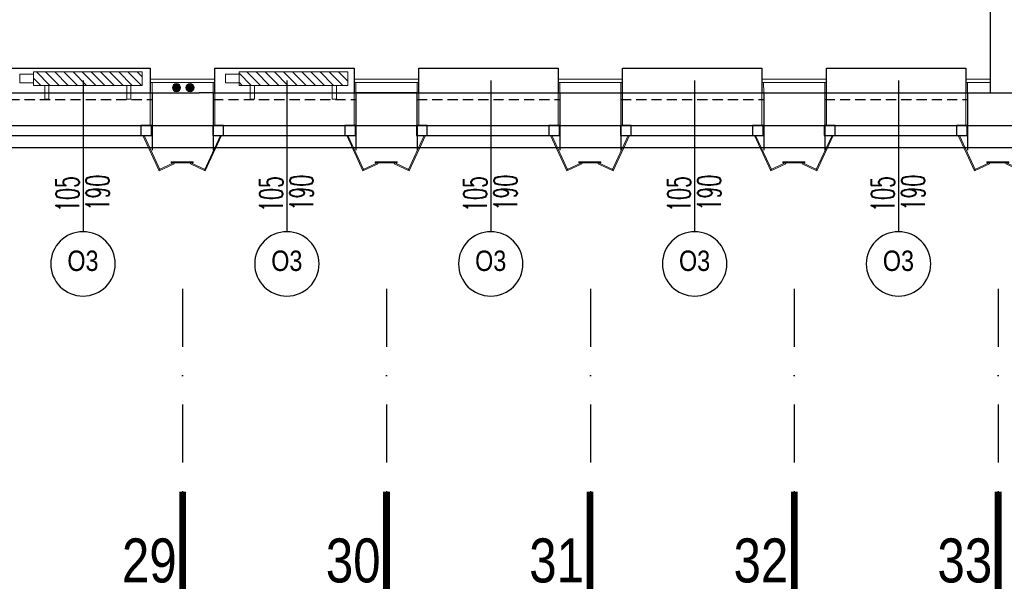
# Model space of a CAD drawing. Header units: millimetres. Extents: x 14495 to 271441, y -21035 to 2232.
# Tile 24 of 227: x 86877 to 87601, y -10927 to -10506. Entities that reach past the tile are written whole.
import ezdxf
from ezdxf.enums import TextEntityAlignment as Align

# ---------------------------------------------------------------- set-up
doc = ezdxf.new("R2010")
doc.units = ezdxf.units.MM
doc.linetypes.add('DASHDOT', pattern=[1, 0.5, -0.25, 0, -0.25])
doc.linetypes.add('HIDDENX2', pattern=[0.75, 0.5, -0.25])
for name, color, linetype, lineweight in [('0-c.o.-grzejniki', 34, 'Continuous', 9), ('A_obudowy G-K', 31, 'Continuous', 0), ('SAN_Przewody powrotne CO na rzucie', 180, 'Continuous', 40), ('SAN_Przewody zasilające CO na rzucie', 20, 'Continuous', 40)]:
    doc.layers.add(name, color=color, linetype=linetype, lineweight=lineweight)
for name, color, linetype in [('_1_cienkie', 251, 'Continuous'), ('_A_widok', 1, 'Continuous'), ('a-bloki-drzwi', 52, 'Continuous'), ('a-cienka', 8, 'Continuous'), ('A_bloki-drzwi', 1, 'Continuous'), ('A_BLOKI_KÓŁKO', 1, 'Continuous'), ('A_BLOKI_OPIS', 1, 'Continuous'), ('A_grzejniki', 34, 'Continuous'), ('A_L przerywana', 251, 'HIDDENX2'), ('A_Lwidok', 1, 'Continuous'), ('A_okładzina HPL', 37, 'Continuous'), ('A_OSIE', 252, 'DASHDOT'), ('A_PROJEKTOWANE', 3, 'Continuous'), ('A_SC_DZIAlOWE', 4, 'Continuous')]:
    doc.layers.add(name, color=color, linetype=linetype)
doc.styles.add('arialce', font='ARIALN.TTF')
doc.styles.add('cent', font='swissel.ttf')
doc.styles.add('ROMANS', font='romans', dxfattribs={"width": 0.6})

# ---------------------------------------------------------------- blocks, each defined once
blk = doc.blocks.new('HJTS')
at = {"color": 8}
blk.add_line((0, 0), (0, 111.34), dxfattribs=at)
at = {"layer": 'A_BLOKI_KÓŁKO', "ltscale": 0.04}
blk.add_circle((0, 135.04), 23.7, dxfattribs=at)
at = {"layer": 'A_BLOKI_OPIS', "style": 'ROMANS'}
for tag, height, width, p in [('O', 20.59, 0.5, (-0.05, 135.67)), ('100', 17.16, 0.6, (-11.49, 86.54)), ('200', 17.16, 0.6, (10.76, 86.54))]:
    blk.add_attdef(tag, text='', height=height, rotation=90, dxfattribs=dict(at, width=width)).set_placement(p, align=Align.MIDDLE)
blk = doc.blocks.new('fghsdx')
at = {"lineweight": 0}
for p, q in [((-37.08, -19.4), (-25.08, 6.6)), ((-36.19, -19.4), (-24.35, 6.26)), ((-14.42, 0.8), (-25.41, 5.87)), ((-14.08, 1.53), (-25.08, 6.6)), ((-16.15, 0.8), (0, 0.8)), ((-16.15, 0.8), (-16.15, 0)), ((-16.15, 0), (0, 0)), ((-14.42, 0.8), (-14.08, 1.53)), ((-2.07, 1.53), (8.92, 6.6)), ((-1.73, 0.8), (-2.07, 1.53)), ((-1.73, 0.8), (9.26, 5.87)), ((0, 0.8), (0, 0)), ((20.04, -19.4), (8.2, 6.26)), ((20.92, -19.4), (8.92, 6.6)), ((-37.08, -19.4), (-36.19, -19.4)), ((20.92, -19.4), (20.04, -19.4))]:
    blk.add_line(p, q, dxfattribs=at)
blk = doc.blocks.new('OSS1')
at = {"linetype": 'Continuous', "const_width": 5}
blk.add_lwpolyline([(0, 0), (0, -71.57)], dxfattribs=at)
at = {"style": 'cent'}
blk.add_attdef('01', text='', height=32.4, dxfattribs=at).set_placement((-4.39, -34.41), align=Align.RIGHT)
blk = doc.blocks.new('mjkk')
at = {"layer": '0-c.o.-grzejniki'}
h = blk.add_hatch(dxfattribs=at)
h.set_pattern_fill('ANSI31', color=256, scale=1.5, angle=-90.01613, style=0)
h.set_pattern_definition([(-135.016127, (-172292.014, 132455.0023), (-3.36664804, 3.36854379), [])])
h.paths.add_polyline_path([(-9.98, -80), (-0.01, -80), (0, 0), (-9.98, 0)])
blk.add_lwpolyline([(-9.98, -80), (-9.98, 0), (0, 0), (-0.01, -80)], close=True, dxfattribs=at)
at = {"layer": '0-c.o.-grzejniki', "ltscale": 2}
for points in [[(10.03, -11.37), (10.03, -8.26), (0.02, -8.26), (0.02, -11.37)], [(10.03, -68.63), (10.03, -71.74), (0.02, -71.74), (0.02, -68.63)], [(-1.75, -80), (-1.75, -90), (-8.23, -90), (-8.23, -80)]]:
    blk.add_lwpolyline(points, close=True, dxfattribs=at)

msp = doc.modelspace()

# ---------------------------------------------------------------- hatches: boundary and pattern name
at = {"layer": 'SAN_Przewody powrotne CO na rzucie', "lineweight": 13}
msp.add_hatch(color=256, dxfattribs=at).paths.add_polyline_path([(87005.2, -10555.85, 1), (86999.2, -10555.85, 1)])
at = {"layer": 'SAN_Przewody zasilające CO na rzucie', "lineweight": 13}
msp.add_hatch(color=256, dxfattribs=at).paths.add_polyline_path([(86995.2, -10555.85, 1), (86989.2, -10555.85, 1)])

# ---------------------------------------------------------------- linework, layer by layer
at = {"layer": '_1_cienkie'}
for p, q in [((86974.25, -10584.67), (86974.25, -10601.82)), ((87019.25, -10584.67), (87019.25, -10601.82)), ((87124.25, -10584.67), (87124.25, -10601.82)), ((87169.25, -10584.67), (87169.25, -10601.82)), ((87169.25, -10584.67), (87169.25, -10601.82)), ((87274.25, -10584.67), (87274.25, -10601.82)), ((87274.25, -10584.67), (87274.25, -10601.82)), ((87319.25, -10584.67), (87319.25, -10601.82)), ((87424.25, -10584.67), (87424.25, -10601.82)), ((87469.25, -10584.67), (87469.25, -10601.82)), ((87574.25, -10584.67), (87574.25, -10601.82))]:
    msp.add_line(p, q, dxfattribs=at)
at = {"layer": '_A_widok'}
for p, q in [((86869.17, -10559.67), (86974.25, -10559.67)), ((86869.17, -10559.67), (86974.25, -10559.67)), ((87019.17, -10559.67), (87124.25, -10559.67)), ((87019.17, -10559.67), (87124.25, -10559.67)), ((87169.17, -10559.67), (87274.25, -10559.67)), ((87169.17, -10559.67), (87274.25, -10559.67)), ((87319.17, -10559.67), (87424.25, -10559.67)), ((87319.17, -10559.67), (87424.25, -10559.67)), ((87469.17, -10559.67), (87574.25, -10559.67)), ((87469.17, -10559.67), (87574.25, -10559.67)), ((86869.25, -10599.82), (86974.25, -10599.82)), ((87019.25, -10599.82), (87124.25, -10599.82)), ((87169.25, -10599.82), (87274.25, -10599.82)), ((87319.25, -10599.82), (87424.25, -10599.82)), ((87469.25, -10599.82), (87574.25, -10599.82))]:
    msp.add_line(p, q, dxfattribs=at)
at = {"layer": 'a-cienka'}
for p, q in [((86974.25, -10599.82), (87019.25, -10599.82)), ((87124.25, -10599.82), (87169.25, -10599.82)), ((87274.25, -10599.82), (87319.25, -10599.82)), ((87424.25, -10599.82), (87469.25, -10599.82)), ((87574.25, -10599.82), (87619.25, -10599.82))]:
    msp.add_line(p, q, dxfattribs=at)
at = {"layer": 'A_bloki-drzwi'}
for p, q in [((86868.87, -10583.82), (86973.87, -10583.82)), ((87018.87, -10583.82), (87123.87, -10583.82)), ((87168.87, -10583.82), (87273.87, -10583.82)), ((87318.87, -10583.82), (87423.87, -10583.82)), ((87468.87, -10583.82), (87573.87, -10583.82)), ((87468.87, -10583.82), (87573.87, -10583.82)), ((86868.87, -10590.97), (86973.87, -10590.97)), ((87018.87, -10590.97), (87123.87, -10590.97)), ((87168.87, -10590.97), (87273.87, -10590.97)), ((87318.87, -10590.97), (87423.87, -10590.97)), ((87468.87, -10590.97), (87573.87, -10590.97)), ((87468.87, -10590.97), (87573.87, -10590.97))]:
    msp.add_line(p, q, dxfattribs=at)
for points in [[(86966.07, -10590.97), (86973.94, -10590.97), (86973.94, -10583.82), (86966.07, -10583.82)], [(87018.87, -10590.97), (87026.74, -10590.97), (87026.74, -10583.82), (87018.87, -10583.82)], [(87116.07, -10590.97), (87123.94, -10590.97), (87123.94, -10583.82), (87116.07, -10583.82)], [(87168.87, -10590.97), (87176.74, -10590.97), (87176.74, -10583.82), (87168.87, -10583.82)], [(87266.07, -10590.97), (87273.94, -10590.97), (87273.94, -10583.82), (87266.07, -10583.82)], [(87318.87, -10590.97), (87326.74, -10590.97), (87326.74, -10583.82), (87318.87, -10583.82)], [(87416, -10590.97), (87423.87, -10590.97), (87423.87, -10583.82), (87416, -10583.82)], [(87416.07, -10590.97), (87423.94, -10590.97), (87423.94, -10583.82), (87416.07, -10583.82)], [(87468.87, -10590.97), (87476.74, -10590.97), (87476.74, -10583.82), (87468.87, -10583.82)], [(87468.87, -10590.97), (87476.74, -10590.97), (87476.74, -10583.82), (87468.87, -10583.82)], [(87566.07, -10590.97), (87573.94, -10590.97), (87573.94, -10583.82), (87566.07, -10583.82)], [(87566.07, -10590.97), (87573.94, -10590.97), (87573.94, -10583.82), (87566.07, -10583.82)]]:
    msp.add_lwpolyline(points, close=True, dxfattribs=at)
at = {"layer": 'A_L przerywana', "ltscale": 15}
for p, q in [((86869.17, -10564.67), (86974.25, -10564.67)), ((87019.17, -10564.67), (87124.25, -10564.67)), ((87169.17, -10564.67), (87274.25, -10564.67)), ((87319.17, -10564.67), (87424.25, -10564.67)), ((87469.17, -10564.67), (87574.25, -10564.67))]:
    msp.add_line(p, q, dxfattribs=at)
at = {"layer": 'A_Lwidok'}
for points in [[(86870.48, -10559.67), (86870.48, -10541.63), (86972.98, -10541.63), (86972.98, -10559.67)], [(87020.48, -10559.67), (87020.48, -10541.63), (87122.98, -10541.63), (87122.98, -10559.67)], [(87170.48, -10559.67), (87170.48, -10541.63), (87272.98, -10541.63), (87272.98, -10559.67)], [(87320.48, -10559.67), (87320.48, -10541.63), (87422.98, -10541.63), (87422.98, -10559.67)], [(87470.48, -10559.67), (87470.48, -10541.63), (87572.98, -10541.63), (87572.98, -10559.67)]]:
    msp.add_lwpolyline(points, dxfattribs=at)
at = {"layer": 'A_obudowy G-K', "lineweight": 5}
for p, q in [((86972.98, -10549.68), (86972.98, -10583.82)), ((87020.48, -10549.68), (87020.48, -10583.82)), ((87122.98, -10549.68), (87122.98, -10583.82)), ((87170.48, -10549.68), (87170.48, -10583.82)), ((87272.98, -10549.68), (87272.98, -10583.82)), ((87320.48, -10549.68), (87320.48, -10583.82)), ((87422.98, -10549.68), (87422.98, -10583.82)), ((87470.48, -10549.68), (87470.48, -10583.82)), ((87572.98, -10549.68), (87572.98, -10583.82))]:
    msp.add_line(p, q, dxfattribs=at)
at = {"layer": 'A_obudowy G-K', "linetype": 'Continuous', "lineweight": 5}
for p, q in [((86974.23, -10552.17), (86974.25, -10559.67)), ((87019.23, -10552.17), (87019.21, -10559.67)), ((87124.23, -10552.17), (87124.25, -10559.67)), ((87169.23, -10552.17), (87169.21, -10559.67)), ((87274.23, -10552.17), (87274.25, -10559.67)), ((87319.23, -10552.17), (87319.21, -10559.67)), ((87424.23, -10552.17), (87424.25, -10559.67)), ((87469.23, -10552.17), (87469.21, -10559.67)), ((87574.23, -10552.17), (87574.25, -10559.67))]:
    msp.add_line(p, q, dxfattribs=at)
at = {"layer": 'A_obudowy G-K', "lineweight": 5}
for points in [[(87020.48, -10549.68), (86972.98, -10549.68)], [(87020.48, -10552.17), (86972.98, -10552.17)], [(87170.48, -10549.68), (87122.98, -10549.68)], [(87170.48, -10552.17), (87122.98, -10552.17)], [(87320.48, -10549.68), (87272.98, -10549.68)], [(87320.48, -10552.17), (87272.98, -10552.17)], [(87470.48, -10549.68), (87422.98, -10549.68)], [(87470.48, -10552.17), (87422.98, -10552.17)], [(87590.83, -10549.68), (87572.98, -10549.68)], [(87590.83, -10552.17), (87572.98, -10552.17)]]:
    msp.add_lwpolyline(points, dxfattribs=at)
at = {"layer": 'A_OSIE', "ltscale": 85}
for p, q in [((86996.76, -10704.04), (86996.76, -10853.23)), ((87146.76, -10704.04), (87146.76, -10853.23)), ((87296.76, -10704.04), (87296.76, -10853.23)), ((87446.76, -10704.04), (87446.76, -10853.23)), ((87596.76, -10704.04), (87596.76, -10853.23))]:
    msp.add_line(p, q, dxfattribs=at)
at = {"layer": 'A_PROJEKTOWANE'}
for p, q in [((86974.25, -10559.67), (87008.89, -10559.67)), ((86974.25, -10559.67), (86974.25, -10584.67)), ((86974.25, -10559.67), (86974.25, -10584.67)), ((86974.25, -10559.67), (87008.89, -10559.67)), ((87019.17, -10559.67), (87008.89, -10559.67)), ((87019.17, -10559.67), (87008.89, -10559.67)), ((87019.17, -10559.67), (87019.17, -10584.67)), ((87124.25, -10559.67), (87169.17, -10559.67)), ((87169.17, -10559.67), (87124.25, -10559.67)), ((87124.25, -10559.67), (87124.25, -10584.67)), ((87124.25, -10559.67), (87124.25, -10584.67)), ((87124.25, -10559.67), (87169.17, -10559.67)), ((87169.17, -10559.67), (87124.25, -10559.67)), ((87169.17, -10559.67), (87169.17, -10584.67)), ((87169.17, -10559.67), (87169.17, -10584.67)), ((87274.25, -10559.67), (87319.17, -10559.67)), ((87274.25, -10559.67), (87274.25, -10584.67)), ((87274.25, -10559.67), (87274.25, -10584.67)), ((87274.25, -10559.67), (87274.25, -10584.67)), ((87274.25, -10559.67), (87319.17, -10559.67)), ((87319.17, -10559.67), (87319.17, -10584.67)), ((87424.25, -10559.67), (87459.39, -10559.67)), ((87424.25, -10559.67), (87424.25, -10584.67)), ((87424.25, -10559.67), (87459.39, -10559.67)), ((87459.39, -10559.67), (87469.17, -10559.67)), ((87459.39, -10559.67), (87469.17, -10559.67)), ((87469.17, -10559.67), (87469.17, -10584.67)), ((87574.25, -10559.67), (87619.17, -10559.67)), ((87574.25, -10559.67), (87574.25, -10584.67)), ((87574.25, -10559.67), (87574.25, -10584.67)), ((87574.25, -10559.67), (87619.17, -10559.67)), ((87274.25, -10570.67), (87274.25, -10584.67)), ((87424.25, -10570.67), (87424.25, -10584.67)), ((86973.94, -10583.82), (87018.87, -10583.82)), ((86974.25, -10583.67), (87019.17, -10583.67)), ((87123.94, -10583.82), (87168.87, -10583.82)), ((87124.25, -10583.67), (87169.17, -10583.67)), ((87273.94, -10583.82), (87318.87, -10583.82)), ((87274.25, -10583.67), (87319.17, -10583.67)), ((87423.94, -10583.82), (87468.87, -10583.82)), ((87423.94, -10583.82), (87468.87, -10583.82)), ((87424.25, -10583.67), (87469.17, -10583.67)), ((87573.94, -10583.82), (87618.94, -10583.82)), ((87573.94, -10583.82), (87618.94, -10583.82)), ((87574.25, -10583.67), (87619.25, -10583.67))]:
    msp.add_line(p, q, dxfattribs=at)
at = {"layer": 'A_SC_DZIAlOWE'}
msp.add_line((87591.03, -10044.83), (87590.83, -10559.67), dxfattribs=at)
at = {"layer": 'SAN_Przewody powrotne CO na rzucie', "lineweight": 13}
msp.add_circle((87002.2, -10555.85), 3, dxfattribs=at)
at = {"layer": 'SAN_Przewody zasilające CO na rzucie', "lineweight": 13}
msp.add_circle((86992.2, -10555.85), 3, dxfattribs=at)

# ---------------------------------------------------------------- block references
at = {"layer": 'a-bloki-drzwi'}
ref = msp.add_blockref('HJTS', (86923.45, -10550.54), dxfattribs=dict(at, xscale=-1, rotation=180))
ref.add_attrib('O', 'O3', dxfattribs={"layer": 'A_BLOKI_OPIS', "extrusion": (0, 0, -1), "height": 15, "style": 'arialce', "text_generation_flag": 2}).set_placement((-86923.4, -10683.27), align=Align.MIDDLE)
ref.add_attrib('100', '105', dxfattribs={"layer": 'A_BLOKI_OPIS', "extrusion": (0, 0, -1), "height": 17.16, "rotation": 90, "style": 'ROMANS', "text_generation_flag": 4, "width": 0.6}).set_placement((-86911.95, -10634.14), align=Align.MIDDLE)
ref.add_attrib('200', '190', dxfattribs={"layer": 'A_BLOKI_OPIS', "extrusion": (0, 0, -1), "height": 17.16, "rotation": 90, "style": 'ROMANS', "text_generation_flag": 4, "width": 0.6}).set_placement((-86934.21, -10633.16), align=Align.MIDDLE)
ref = msp.add_blockref('HJTS', (87073.45, -10550.54), dxfattribs=dict(at, xscale=-1, rotation=180))
ref.add_attrib('O', 'O3', dxfattribs={"layer": 'A_BLOKI_OPIS', "extrusion": (0, 0, -1), "height": 15, "style": 'arialce', "text_generation_flag": 2}).set_placement((-87073.4, -10683.27), align=Align.MIDDLE)
ref.add_attrib('100', '105', dxfattribs={"layer": 'A_BLOKI_OPIS', "extrusion": (0, 0, -1), "height": 17.16, "rotation": 90, "style": 'ROMANS', "text_generation_flag": 4, "width": 0.6}).set_placement((-87061.95, -10634.14), align=Align.MIDDLE)
ref.add_attrib('200', '190', dxfattribs={"layer": 'A_BLOKI_OPIS', "extrusion": (0, 0, -1), "height": 17.16, "rotation": 90, "style": 'ROMANS', "text_generation_flag": 4, "width": 0.6}).set_placement((-87084.21, -10633.16), align=Align.MIDDLE)
ref = msp.add_blockref('HJTS', (87223.45, -10550.54), dxfattribs=dict(at, xscale=-1, rotation=180))
ref.add_attrib('O', 'O3', dxfattribs={"layer": 'A_BLOKI_OPIS', "extrusion": (0, 0, -1), "height": 15, "style": 'arialce', "text_generation_flag": 2}).set_placement((-87223.4, -10683.27), align=Align.MIDDLE)
ref.add_attrib('100', '105', dxfattribs={"layer": 'A_BLOKI_OPIS', "extrusion": (0, 0, -1), "height": 17.16, "rotation": 90, "style": 'ROMANS', "text_generation_flag": 4, "width": 0.6}).set_placement((-87211.95, -10634.14), align=Align.MIDDLE)
ref.add_attrib('200', '190', dxfattribs={"layer": 'A_BLOKI_OPIS', "extrusion": (0, 0, -1), "height": 17.16, "rotation": 90, "style": 'ROMANS', "text_generation_flag": 4, "width": 0.6}).set_placement((-87234.21, -10633.16), align=Align.MIDDLE)
ref = msp.add_blockref('HJTS', (87373.45, -10550.54), dxfattribs=dict(at, xscale=-1, rotation=180))
ref.add_attrib('O', 'O3', dxfattribs={"layer": 'A_BLOKI_OPIS', "extrusion": (0, 0, -1), "height": 15, "style": 'arialce', "text_generation_flag": 2}).set_placement((-87373.4, -10683.27), align=Align.MIDDLE)
ref.add_attrib('100', '105', dxfattribs={"layer": 'A_BLOKI_OPIS', "extrusion": (0, 0, -1), "height": 17.16, "rotation": 90, "style": 'ROMANS', "text_generation_flag": 4, "width": 0.6}).set_placement((-87361.95, -10634.14), align=Align.MIDDLE)
ref.add_attrib('200', '190', dxfattribs={"layer": 'A_BLOKI_OPIS', "extrusion": (0, 0, -1), "height": 17.16, "rotation": 90, "style": 'ROMANS', "text_generation_flag": 4, "width": 0.6}).set_placement((-87384.21, -10633.16), align=Align.MIDDLE)
ref = msp.add_blockref('HJTS', (87523.45, -10550.54), dxfattribs=dict(at, xscale=-1, rotation=180))
ref.add_attrib('O', 'O3', dxfattribs={"layer": 'A_BLOKI_OPIS', "extrusion": (0, 0, -1), "height": 15, "style": 'arialce', "text_generation_flag": 2}).set_placement((-87523.4, -10683.27), align=Align.MIDDLE)
ref.add_attrib('100', '105', dxfattribs={"layer": 'A_BLOKI_OPIS', "extrusion": (0, 0, -1), "height": 17.16, "rotation": 90, "style": 'ROMANS', "text_generation_flag": 4, "width": 0.6}).set_placement((-87511.95, -10634.14), align=Align.MIDDLE)
ref.add_attrib('200', '190', dxfattribs={"layer": 'A_BLOKI_OPIS', "extrusion": (0, 0, -1), "height": 17.16, "rotation": 90, "style": 'ROMANS', "text_generation_flag": 4, "width": 0.6}).set_placement((-87534.21, -10633.16), align=Align.MIDDLE)
at = {"layer": 'A_grzejniki', "linetype": 'Continuous', "lineweight": 13, "rotation": 270}
for p in [(86966.99, -10554.18), (87118.25, -10554.18)]:
    msp.add_blockref('mjkk', p, dxfattribs=at)
at = {"layer": 'A_okładzina HPL', "lineweight": 0, "xscale": -1, "rotation": 180}
for p in [(87004.52, -10610.37), (87154.52, -10610.37), (87304.52, -10610.37), (87454.52, -10610.37), (87604.52, -10610.37)]:
    msp.add_blockref('fghsdx', p, dxfattribs=at)
at = {"layer": 'A_OSIE'}
ref = msp.add_blockref('OSS1', (86996.76, -10853.23), dxfattribs=at)
ref.add_attrib('01', '29', dxfattribs={"layer": '0', "height": 32.4, "style": 'cent', "width": 0.8}).set_placement((86992.37, -10887.64), align=Align.TOP_RIGHT)
ref = msp.add_blockref('OSS1', (87146.76, -10853.23), dxfattribs=at)
ref.add_attrib('01', '30', dxfattribs={"layer": '0', "height": 32.4, "style": 'cent', "width": 0.8}).set_placement((87142.37, -10887.64), align=Align.TOP_RIGHT)
ref = msp.add_blockref('OSS1', (87296.42, -10853.23), dxfattribs=at)
ref.add_attrib('01', '31', dxfattribs={"layer": '0', "height": 32.4, "style": 'cent', "width": 0.8}).set_placement((87292.03, -10887.64), align=Align.TOP_RIGHT)
ref = msp.add_blockref('OSS1', (87446.76, -10853.23), dxfattribs=at)
ref.add_attrib('01', '32', dxfattribs={"layer": '0', "height": 32.4, "style": 'cent', "width": 0.8}).set_placement((87442.37, -10887.64), align=Align.TOP_RIGHT)
ref = msp.add_blockref('OSS1', (87596.76, -10853.23), dxfattribs=at)
ref.add_attrib('01', '33', dxfattribs={"layer": '0', "height": 32.4, "style": 'cent', "width": 0.8}).set_placement((87592.37, -10887.64), align=Align.TOP_RIGHT)

doc.saveas('drawing.dxf')
